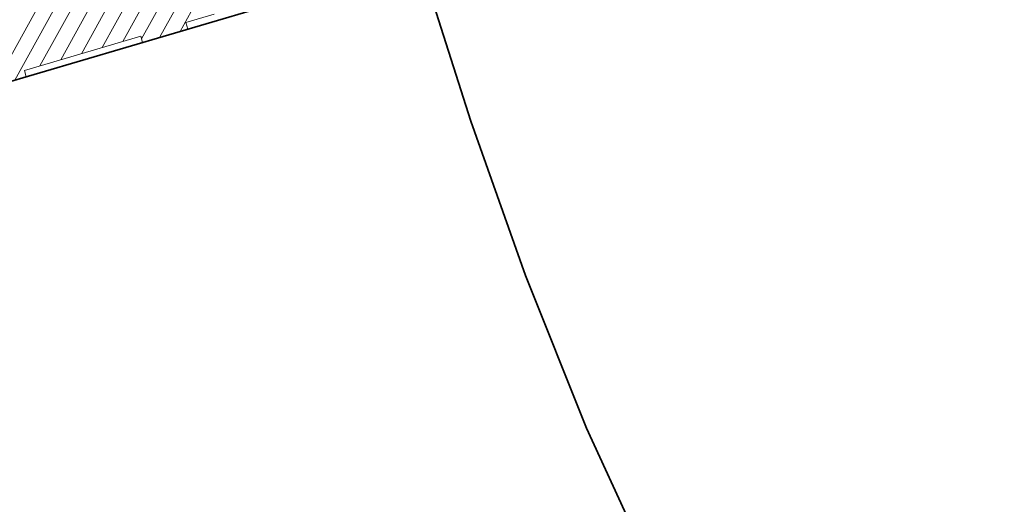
# Model space of a CAD drawing. Header units: metres. Extents: x 32365810 to 32367010, y 5620411 to 5622366.
# Tile 154 of 198: x 32366299 to 32366323, y 5621996 to 5622008. Entities that reach past the tile are written whole.
import ezdxf

# ---------------------------------------------------------------- set-up
doc = ezdxf.new("R2010")
doc.units = ezdxf.units.M
for name, pattern in [('1600.1047', [0]), ('1600.2028', [0]), ('1600.2505', [0])]:
    doc.linetypes.add(name, pattern=pattern)
doc.layers.get('0').update_dxf_attribs({"color": 1, "linetype": 'CONTINUOUS'})
for name, color, linetype in [('Flurstücke_Grenzpunkte', 11, 'CONTINUOUS'), ('Gebäude', 31, 'CONTINUOUS'), ('Siedlungsflächen - Bauwerke u. Einrichtungen', 51, 'CONTINUOUS')]:
    doc.layers.add(name, color=color, linetype=linetype)

# ---------------------------------------------------------------- blocks, each defined once
blk = doc.blocks.new('O759')
at = {"layer": 'Flurstücke_Grenzpunkte', "color": 7, "linetype": '1600.2028', "lineweight": 35}
for p, q in [((32366308.655, 5622009.168), (32366265.228, 5621996.374)), ((32366309.924, 5622005.207), (32366308.655, 5622009.168)), ((32366311.271, 5622001.387), (32366309.924, 5622005.207)), ((32366312.778, 5621997.62), (32366311.271, 5622001.387)), ((32366314.459, 5621993.96), (32366312.778, 5621997.62))]:
    blk.add_line(p, q, dxfattribs=at)
blk = doc.blocks.new('O1431')
at = {"layer": 'Flurstücke_Grenzpunkte', "color": 7, "linetype": '1600.2028', "lineweight": 35}
for p, q in [((32366309.924, 5622005.207), (32366308.655, 5622009.168)), ((32366311.271, 5622001.387), (32366309.924, 5622005.207)), ((32366312.778, 5621997.62), (32366311.271, 5622001.387)), ((32366314.459, 5621993.96), (32366312.778, 5621997.62))]:
    blk.add_line(p, q, dxfattribs=at)
blk = doc.blocks.new('O1713')
at = {"layer": 'Flurstücke_Grenzpunkte', "color": 7, "linetype": '1600.2028', "lineweight": 35}
blk.add_line((32366308.655, 5622009.168), (32366265.228, 5621996.374), dxfattribs=at)
blk = doc.blocks.new('O2286')
at = {"layer": 'Gebäude', "color": 7, "linetype": '1600.2505', "lineweight": 18}
for p, q in [((32366302.878, 5622007.642), (32366303.578, 5622007.847)), ((32366302.926, 5622007.479), (32366302.878, 5622007.642)), ((32366301.814, 5622007.152), (32366302.926, 5622007.479)), ((32366298.894, 5622006.458), (32366301.769, 5622007.306)), ((32366301.769, 5622007.306), (32366301.814, 5622007.152)), ((32366298.939, 5622006.304), (32366298.894, 5622006.458)), ((32366289.873, 5622003.634), (32366298.939, 5622006.304))]:
    blk.add_line(p, q, dxfattribs=at)
blk = doc.blocks.new('*X1125')
at = {"color": 253, "linetype": '1600.1047', "lineweight": 18, "true_color": 0xb2b2b2}
for p, q in [((32366302.233353, 5622007.275317), (32366314.728914, 5622029.990312)), ((32366302.743944, 5622007.425464), (32366315.241542, 5622030.144162)), ((32366301.787469, 5622007.242797), (32366314.216085, 5622029.836097)), ((32366300.810768, 5622007.023363), (32366313.189808, 5622029.526542)), ((32366301.321658, 5622007.174053), (32366313.702946, 5622029.681319)), ((32366299.278097, 5622006.571292), (32366311.770417, 5622029.280396)), ((32366300.299877, 5622006.872673), (32366312.676681, 5622029.371785)), ((32366298.146711, 5622006.070665), (32366310.78976, 5622029.053771)), ((32366298.657451, 5622006.221082), (32366311.300679, 5622029.204513)), ((32366299.788987, 5622006.721982), (32366312.16357, 5622029.217059))]:
    blk.add_line(p, q, dxfattribs=at)

msp = doc.modelspace()

# ---------------------------------------------------------------- block references
at = {"layer": 'Flurstücke_Grenzpunkte', "color": 7, "true_color": 0xffffff}
msp.add_blockref('O759', (0, 0), dxfattribs=at)

# ---------------------------------------------------------------- next in the draw order: block references
msp.add_blockref('O1431', (0, 0), dxfattribs=at)

# ---------------------------------------------------------------- next in the draw order: block references
msp.add_blockref('O1713', (0, 0), dxfattribs=at)

# ---------------------------------------------------------------- next in the draw order: block references
at = {"layer": 'Gebäude', "color": 7, "true_color": 0xffffff}
msp.add_blockref('O2286', (0, 0), dxfattribs=at)

# ---------------------------------------------------------------- next in the draw order: block references
at = {"layer": 'Siedlungsflächen - Bauwerke u. Einrichtungen', "color": 7, "true_color": 0xffffff}
msp.add_blockref('*X1125', (0, 0), dxfattribs=at)

doc.saveas('drawing.dxf')
